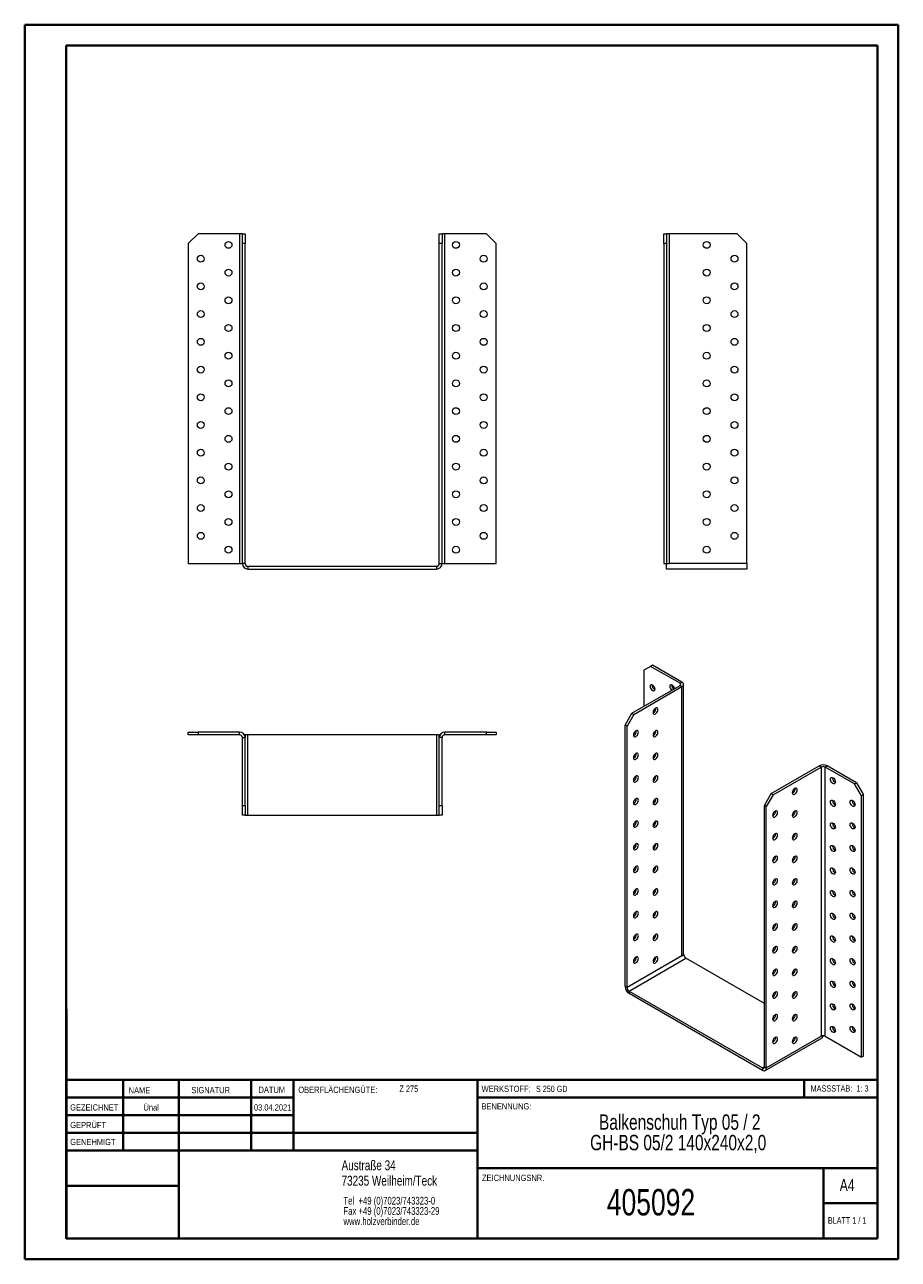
# Model space of a CAD drawing. Header units: millimetres. Extents: x 0 to 210, y 0 to 297.
import ezdxf

# ---------------------------------------------------------------- set-up
doc = ezdxf.new("R2010")
doc.units = ezdxf.units.MM
doc.styles.add('SLDTEXTSTYLE0', font='TXT', dxfattribs={"width": 0.75})
doc.styles.add('SLDTEXTSTYLE1', font='TXT', dxfattribs={"width": 0.681818})
doc.styles.add('SLDTEXTSTYLE2', font='TXT', dxfattribs={"width": 0.7})
doc.styles.add('SLDTEXTSTYLE3', font='TXT', dxfattribs={"width": 0.6875})

# ---------------------------------------------------------------- blocks, each defined once
blk = doc.blocks.new('SW_NOTE_0')
at = {"color": 0, "linetype": 'Continuous', "lineweight": 0, "char_height": 1.8521, "attachment_point": 1, "style": 'SLDTEXTSTYLE0'}
for s, insert in [('Tel  +49 (0)7023/743323-0', (0, 2.39)), ('Fax +49 (0)7023/743323-29', (0, -0.08)), ('www.holzverbinder.de', (0, -2.55))]:
    blk.add_mtext(s, dxfattribs=dict(at, insert=insert))
blk = doc.blocks.new('SW_NOTE_1')
at = {"color": 0, "linetype": 'Continuous', "lineweight": 0, "char_height": 3.7042, "attachment_point": 2, "style": 'SLDTEXTSTYLE0'}
for s, insert in [('Balkenschuh Typ 05 / 2', (26.74, 4.77)), ('GH-BS 05/2 140x240x2,0', (26.37, -0.16))]:
    blk.add_mtext(s, dxfattribs=dict(at, insert=insert))

msp = doc.modelspace()

# ---------------------------------------------------------------- linework, layer by layer
at = {"color": 7, "linetype": 'Continuous', "lineweight": 40}
for p, q in [((0.08, 0.21), (0.08, 297.21)), ((0.08, 297.21), (210.08, 297.21)), ((210.08, 0.21), (210.08, 297.21)), ((210.08, 292.21), (210.08, 297.21)), ((10.08, 292.21), (205.08, 292.21)), ((10.08, 5.21), (10.08, 292.21)), ((205.08, 5.21), (205.08, 292.21)), ((10.11, 60.37), (10.11, 5.12)), ((205.08, 43.37), (10.11, 43.37)), ((23.71, 43.37), (23.71, 26.37)), ((37.1, 43.37), (37.1, 5.12)), ((54.51, 43.37), (54.51, 26.37)), ((64.71, 26.37), (64.71, 43.37)), ((108.91, 43.37), (108.91, 5.12)), ((187.47, 39.12), (187.47, 43.37)), ((64.71, 39.1), (10.11, 39.1)), ((205.08, 39.12), (108.91, 39.12)), ((64.71, 34.87), (10.11, 34.87)), ((108.91, 30.62), (10.11, 30.62)), ((108.91, 26.37), (10.11, 26.37)), ((108.91, 22.12), (205.08, 22.12)), ((192.08, 5.21), (192.08, 22.21)), ((37.1, 17.87), (10.11, 17.87)), ((10.11, 13.71), (10.08, 13.71)), ((205.08, 13.71), (192.08, 13.71)), ((10.11, 9.46), (10.08, 9.46)), ((10.08, 5.21), (205.08, 5.21)), ((205.08, 5.21), (180.99, 5.21)), ((0.08, 0.21), (210.08, 0.21))]:
    msp.add_line(p, q, dxfattribs=at)
at = {"color": 7, "linetype": 'Continuous', "lineweight": 15}
for p, q in [((41.74, 246.92), (39.41, 244.59)), ((51.74, 246.92), (41.74, 246.92)), ((51.74, 246.92), (51.74, 167.59)), ((52.41, 246.92), (51.74, 246.92)), ((52.41, 246.92), (53.07, 246.92)), ((52.41, 244.59), (52.41, 246.92)), ((53.07, 246.92), (53.07, 244.59)), ((99.74, 246.92), (100.41, 246.92)), ((99.74, 244.59), (99.74, 246.92)), ((100.41, 246.92), (100.41, 244.59)), ((101.07, 246.92), (100.41, 246.92)), ((101.07, 167.59), (101.07, 246.92)), ((111.07, 246.92), (101.07, 246.92)), ((113.41, 244.59), (111.07, 246.92)), ((153.71, 246.92), (154.37, 246.92)), ((153.71, 244.59), (153.71, 246.92)), ((154.37, 246.92), (154.37, 244.59)), ((155.04, 246.92), (154.37, 246.92)), ((155.04, 167.59), (155.04, 246.92)), ((171.37, 246.92), (155.04, 246.92)), ((173.71, 244.59), (171.37, 246.92)), ((39.41, 244.59), (39.41, 167.59)), ((53.07, 244.59), (52.41, 244.59)), ((52.41, 167.59), (52.41, 244.59)), ((53.07, 167.59), (53.07, 244.59)), ((100.41, 244.59), (99.74, 244.59)), ((99.74, 167.59), (99.74, 244.59)), ((100.41, 167.59), (100.41, 244.59)), ((113.41, 167.59), (113.41, 244.59)), ((154.37, 244.59), (153.71, 244.59)), ((153.71, 244.59), (153.71, 167.59)), ((154.37, 244.59), (154.37, 167.59)), ((173.71, 167.59), (173.71, 244.59)), ((39.41, 167.59), (51.74, 167.59)), ((51.74, 167.59), (52.41, 167.59)), ((53.07, 167.59), (52.41, 167.59)), ((53.74, 166.92), (53.74, 166.25)), ((53.74, 166.92), (99.07, 166.92)), ((99.07, 166.92), (99.07, 166.25)), ((99.74, 167.59), (100.41, 167.59)), ((100.41, 167.59), (101.07, 167.59)), ((101.07, 167.59), (113.41, 167.59)), ((153.71, 167.59), (154.37, 167.59)), ((154.37, 167.59), (155.04, 167.59)), ((154.37, 166.25), (154.37, 167.59)), ((173.71, 167.59), (155.04, 167.59)), ((173.71, 167.59), (173.71, 166.25)), ((53.74, 166.25), (99.07, 166.25)), ((173.71, 166.25), (154.37, 166.25)), ((150.54, 142.86), (148.89, 141.91)), ((151.01, 143.14), (150.54, 142.86)), ((157.61, 138.78), (150.54, 142.86)), ((158.08, 139.05), (151.01, 143.14)), ((148.89, 141.91), (148.89, 133.2)), ((146.06, 131.57), (157.61, 138.24)), ((146.53, 131.3), (158.08, 137.97)), ((157.61, 138.78), (158.08, 139.05)), ((157.61, 138.78), (157.61, 138.24)), ((157.61, 138.24), (158.08, 137.97)), ((158.08, 73.19), (158.08, 137.97)), ((158.47, 73.73), (158.47, 138.51)), ((144.41, 128.71), (146.06, 131.57)), ((146.53, 131.3), (144.88, 128.44)), ((146.06, 131.57), (146.53, 131.3)), ((144.88, 128.44), (144.41, 128.71)), ((144.41, 65.84), (144.41, 128.71)), ((144.88, 65.57), (144.88, 128.44)), ((39.41, 126.37), (39.41, 127.04)), ((39.41, 127.04), (41.74, 127.04)), ((41.74, 126.37), (39.41, 126.37)), ((41.74, 127.04), (41.74, 126.37)), ((51.74, 127.04), (41.74, 127.04)), ((51.74, 126.37), (41.74, 126.37)), ((51.74, 126.37), (51.74, 127.04)), ((52.41, 125.71), (53.07, 125.71)), ((52.41, 109.37), (52.41, 125.71)), ((53.07, 126.37), (52.89, 126.37)), ((53.07, 126.37), (53.07, 125.71)), ((53.74, 126.37), (53.07, 126.37)), ((53.07, 109.37), (53.07, 125.71)), ((53.74, 107.04), (53.74, 126.37)), ((99.07, 126.37), (53.74, 126.37)), ((99.07, 126.37), (99.07, 107.04)), ((99.74, 126.37), (99.07, 126.37)), ((99.74, 125.71), (99.74, 126.37)), ((99.74, 126.37), (99.92, 126.37)), ((100.41, 125.71), (99.74, 125.71)), ((99.74, 109.37), (99.74, 125.71)), ((100.41, 109.37), (100.41, 125.71)), ((101.07, 126.37), (101.07, 127.04)), ((111.07, 127.04), (101.07, 127.04)), ((111.07, 126.37), (101.07, 126.37)), ((111.07, 126.37), (111.07, 127.04)), ((111.07, 127.04), (113.41, 127.04)), ((113.41, 126.37), (111.07, 126.37)), ((113.41, 127.04), (113.41, 126.37)), ((179.53, 112.25), (191.08, 118.92)), ((191.55, 118.64), (191.08, 118.92)), ((192.49, 118.64), (192.96, 118.92)), ((200.03, 114.83), (192.96, 118.92)), ((180, 111.98), (191.55, 118.64)), ((191.55, 118.64), (191.55, 53.87)), ((192.49, 53.87), (192.49, 118.64)), ((199.56, 114.56), (192.49, 118.64)), ((194.26, 115.99), (194.27, 116.11)), ((199.56, 114.56), (200.03, 114.83)), ((201.21, 111.7), (199.56, 114.56)), ((200.03, 114.83), (201.68, 111.98)), ((177.88, 109.39), (179.53, 112.25)), ((180, 111.98), (178.35, 109.12)), ((179.53, 112.25), (180, 111.98)), ((194.26, 110.55), (194.27, 110.67)), ((198.97, 110.55), (198.98, 110.67)), ((201.68, 111.98), (201.21, 111.7)), ((201.21, 48.83), (201.21, 111.7)), ((201.68, 49.1), (201.68, 111.98)), ((52.41, 109.37), (53.07, 109.37)), ((52.41, 107.04), (52.41, 109.37)), ((53.07, 107.04), (52.41, 107.04)), ((53.07, 109.37), (53.07, 107.04)), ((53.07, 107.04), (53.74, 107.04)), ((53.74, 107.04), (99.07, 107.04)), ((99.07, 107.04), (99.74, 107.04)), ((99.74, 109.37), (100.41, 109.37)), ((99.74, 107.04), (99.74, 109.37)), ((100.41, 107.04), (99.74, 107.04)), ((100.41, 109.37), (100.41, 107.04)), ((178.35, 109.12), (177.88, 109.39)), ((177.88, 46.52), (177.88, 109.39)), ((178.35, 46.25), (178.35, 109.12)), ((194.26, 105.1), (194.27, 105.22)), ((198.97, 105.1), (198.98, 105.22)), ((194.26, 99.66), (194.27, 99.78)), ((198.97, 99.66), (198.98, 99.78)), ((194.26, 94.22), (194.27, 94.34)), ((198.97, 94.22), (198.98, 94.34)), ((194.26, 88.77), (194.27, 88.89)), ((198.97, 88.77), (198.98, 88.89)), ((194.26, 83.33), (194.27, 83.45)), ((198.97, 83.33), (198.98, 83.45)), ((151.2, 77.7), (151.52, 77.51)), ((194.26, 77.89), (194.27, 78)), ((198.97, 77.89), (198.98, 78)), ((158.08, 73.19), (144.88, 65.57)), ((145.35, 64.75), (159.02, 72.64)), ((158.55, 73.46), (158.08, 73.19)), ((158.55, 73.46), (158.42, 73.53)), ((177.88, 61.76), (159.02, 72.64)), ((194.26, 72.44), (194.27, 72.56)), ((198.97, 72.44), (198.98, 72.56)), ((144.88, 65.57), (144.41, 65.84)), ((194.26, 67), (194.27, 67.12)), ((198.97, 67), (198.98, 67.12)), ((145.35, 64.75), (177.41, 46.25)), ((145.35, 64.75), (145.35, 64.21)), ((145.35, 64.21), (177.41, 45.7)), ((194.26, 61.55), (194.27, 61.67)), ((198.97, 61.55), (198.98, 61.67)), ((178.07, 45.64), (191.74, 53.53)), ((178.35, 46.25), (191.55, 53.87)), ((192.49, 53.87), (201.21, 48.83)), ((194.26, 56.11), (194.27, 56.23)), ((198.97, 56.11), (198.98, 56.23)), ((201.68, 49.1), (201.21, 48.83)), ((177.88, 46.52), (177.41, 46.25)), ((177.41, 46.25), (177.41, 45.7)), ((177.88, 46.52), (178.35, 46.25))]:
    msp.add_line(p, q, dxfattribs=at)
at = {"color": 7, "linetype": 'Continuous', "lineweight": 0}
for p, q in [((64.71, 39.12), (10.11, 39.12)), ((23.71, 5.21), (23.71, 5.12)), ((54.51, 5.21), (54.51, 5.12))]:
    msp.add_line(p, q, dxfattribs=at)
at = {"color": 7, "linetype": 'Continuous', "lineweight": 15, "flags": 128}
for points in [[(151.6, 137.35), (151.57, 137.58), (151.48, 137.82), (151.35, 138.04), (151.19, 138.24), (151.01, 138.37), (150.83, 138.45), (150.66, 138.44), (150.53, 138.37), (150.45, 138.23), (150.42, 138.03), (150.45, 137.81), (150.53, 137.57), (150.66, 137.34), (150.83, 137.15), (151.01, 137.01), (151.19, 136.94), (151.35, 136.94), (151.48, 137.02), (151.57, 137.16), (151.6, 137.35)], [(156.3, 137.48), (156.28, 137.58), (156.2, 137.82), (156.07, 138.04), (155.9, 138.24), (155.72, 138.37), (155.54, 138.45), (155.38, 138.44), (155.24, 138.37), (155.16, 138.23), (155.13, 138.03), (155.16, 137.81), (155.24, 137.57), (155.38, 137.34), (155.54, 137.15), (155.61, 137.09)], [(151.71, 132.8), (151.53, 132.66), (151.37, 132.47), (151.24, 132.24), (151.15, 132), (151.13, 131.77), (151.15, 131.58), (151.24, 131.44), (151.37, 131.36), (151.53, 131.36), (151.71, 131.43), (151.9, 131.57), (152.06, 131.76), (152.19, 131.99), (152.28, 132.23), (152.3, 132.45), (152.28, 132.65), (152.19, 132.79), (152.06, 132.87), (151.9, 132.87), (151.71, 132.8)], [(151.18, 132.1), (151.3, 131.98), (151.44, 131.86)], [(147, 127.35), (146.82, 127.21), (146.65, 127.02), (146.52, 126.8), (146.44, 126.56), (146.41, 126.33), (146.44, 126.14), (146.52, 126), (146.65, 125.92), (146.82, 125.92), (147, 125.99), (147.18, 126.13), (147.35, 126.32), (147.48, 126.55), (147.56, 126.78), (147.59, 127.01), (147.56, 127.21), (147.48, 127.35), (147.35, 127.42), (147.18, 127.42), (147, 127.35)], [(151.71, 127.35), (151.53, 127.21), (151.37, 127.02), (151.24, 126.8), (151.15, 126.56), (151.13, 126.33), (151.15, 126.14), (151.24, 126), (151.37, 125.92), (151.53, 125.92), (151.71, 125.99), (151.9, 126.13), (152.06, 126.32), (152.19, 126.55), (152.28, 126.78), (152.3, 127.01), (152.28, 127.2), (152.19, 127.35), (152.06, 127.42), (151.9, 127.42), (151.71, 127.35)], [(151.18, 126.66), (151.3, 126.54), (151.44, 126.42)], [(147, 121.91), (146.82, 121.77), (146.65, 121.58), (146.52, 121.35), (146.44, 121.11), (146.41, 120.89), (146.44, 120.69), (146.52, 120.55), (146.65, 120.48), (146.82, 120.48), (147, 120.55), (147.18, 120.69), (147.35, 120.88), (147.48, 121.1), (147.56, 121.34), (147.59, 121.57), (147.56, 121.76), (147.48, 121.9), (147.35, 121.98), (147.18, 121.98), (147, 121.91)], [(151.71, 121.91), (151.53, 121.77), (151.37, 121.58), (151.24, 121.35), (151.15, 121.11), (151.13, 120.89), (151.15, 120.69), (151.24, 120.55), (151.37, 120.48), (151.53, 120.48), (151.71, 120.55), (151.9, 120.69), (152.06, 120.88), (152.19, 121.1), (152.28, 121.34), (152.3, 121.57), (152.28, 121.76), (152.19, 121.9), (152.06, 121.98), (151.9, 121.98), (151.71, 121.91)], [(151.18, 121.22), (151.3, 121.09), (151.44, 120.98)], [(147, 116.46), (146.82, 116.33), (146.65, 116.13), (146.52, 115.91), (146.44, 115.67), (146.41, 115.44), (146.44, 115.25), (146.52, 115.11), (146.65, 115.03), (146.82, 115.03), (147, 115.1), (147.18, 115.24), (147.35, 115.43), (147.48, 115.66), (147.56, 115.9), (147.59, 116.12), (147.56, 116.32), (147.48, 116.46), (147.35, 116.53), (147.18, 116.54), (147, 116.46)], [(151.71, 116.46), (151.53, 116.33), (151.37, 116.13), (151.24, 115.91), (151.15, 115.67), (151.13, 115.44), (151.15, 115.25), (151.24, 115.11), (151.37, 115.03), (151.53, 115.03), (151.71, 115.1), (151.9, 115.24), (152.06, 115.43), (152.19, 115.66), (152.28, 115.9), (152.3, 116.12), (152.28, 116.32), (152.19, 116.46), (152.06, 116.53), (151.9, 116.54), (151.71, 116.46)], [(193.79, 115.72), (193.82, 115.91), (193.9, 116.05), (194.03, 116.13), (194.19, 116.13), (194.38, 116.06), (194.56, 115.92), (194.72, 115.73), (194.85, 115.5), (194.94, 115.27), (194.97, 115.04), (194.94, 114.84), (194.85, 114.7), (194.72, 114.63), (194.56, 114.63), (194.38, 114.7), (194.19, 114.84), (194.03, 115.03), (193.9, 115.25), (193.82, 115.49), (193.79, 115.72)], [(151.18, 115.77), (151.3, 115.65), (151.44, 115.53)], [(185.18, 113.47), (185, 113.34), (184.84, 113.14), (184.71, 112.92), (184.62, 112.68), (184.6, 112.45), (184.62, 112.26), (184.71, 112.12), (184.84, 112.04), (185, 112.04), (185.18, 112.11), (185.37, 112.25), (185.53, 112.44), (185.66, 112.67), (185.74, 112.91), (185.77, 113.13), (185.74, 113.33), (185.66, 113.47), (185.53, 113.54), (185.37, 113.55), (185.18, 113.47)], [(147, 111.02), (146.82, 110.88), (146.65, 110.69), (146.52, 110.47), (146.44, 110.23), (146.41, 110), (146.44, 109.81), (146.52, 109.67), (146.65, 109.59), (146.82, 109.59), (147, 109.66), (147.18, 109.8), (147.35, 109.99), (147.48, 110.22), (147.56, 110.45), (147.59, 110.68), (147.56, 110.87), (147.48, 111.02), (147.35, 111.09), (147.18, 111.09), (147, 111.02)], [(151.71, 111.02), (151.53, 110.88), (151.37, 110.69), (151.24, 110.46), (151.15, 110.23), (151.13, 110), (151.15, 109.81), (151.24, 109.67), (151.37, 109.59), (151.53, 109.59), (151.71, 109.66), (151.9, 109.8), (152.06, 109.99), (152.19, 110.22), (152.28, 110.45), (152.3, 110.68), (152.28, 110.87), (152.19, 111.02), (152.06, 111.09), (151.9, 111.09), (151.71, 111.02)], [(151.18, 110.33), (151.3, 110.21), (151.44, 110.09)], [(193.79, 110.27), (193.82, 110.47), (193.9, 110.61), (194.03, 110.69), (194.19, 110.69), (194.38, 110.62), (194.56, 110.48), (194.72, 110.29), (194.85, 110.06), (194.94, 109.82), (194.97, 109.59), (194.94, 109.4), (194.85, 109.26), (194.72, 109.18), (194.56, 109.18), (194.38, 109.25), (194.19, 109.39), (194.03, 109.58), (193.9, 109.81), (193.82, 110.05), (193.79, 110.27)], [(198.5, 110.28), (198.53, 110.47), (198.61, 110.61), (198.74, 110.69), (198.91, 110.69), (199.09, 110.62), (199.27, 110.48), (199.44, 110.29), (199.57, 110.06), (199.65, 109.82), (199.68, 109.59), (199.65, 109.4), (199.57, 109.26), (199.44, 109.18), (199.27, 109.18), (199.09, 109.25), (198.91, 109.39), (198.74, 109.58), (198.61, 109.81), (198.53, 110.05), (198.5, 110.28)], [(180.47, 108.03), (180.29, 107.89), (180.12, 107.7), (179.99, 107.47), (179.91, 107.24), (179.88, 107.01), (179.91, 106.82), (179.99, 106.67), (180.12, 106.6), (180.29, 106.6), (180.47, 106.67), (180.65, 106.81), (180.82, 107), (180.95, 107.23), (181.03, 107.46), (181.06, 107.69), (181.03, 107.88), (180.95, 108.02), (180.82, 108.1), (180.65, 108.1), (180.47, 108.03)], [(185.18, 108.03), (185, 107.89), (184.84, 107.7), (184.71, 107.47), (184.62, 107.24), (184.6, 107.01), (184.62, 106.82), (184.71, 106.67), (184.84, 106.6), (185, 106.6), (185.18, 106.67), (185.37, 106.81), (185.53, 107), (185.66, 107.22), (185.74, 107.46), (185.77, 107.69), (185.74, 107.88), (185.66, 108.02), (185.53, 108.1), (185.37, 108.1), (185.18, 108.03)], [(147, 105.58), (146.82, 105.44), (146.65, 105.25), (146.52, 105.02), (146.44, 104.78), (146.41, 104.56), (146.44, 104.36), (146.52, 104.22), (146.65, 104.15), (146.82, 104.14), (147, 104.22), (147.18, 104.36), (147.35, 104.55), (147.48, 104.77), (147.56, 105.01), (147.59, 105.24), (147.56, 105.43), (147.48, 105.57), (147.35, 105.65), (147.18, 105.65), (147, 105.58)], [(151.71, 105.58), (151.53, 105.44), (151.37, 105.25), (151.24, 105.02), (151.15, 104.78), (151.13, 104.56), (151.15, 104.36), (151.24, 104.22), (151.37, 104.15), (151.53, 104.14), (151.71, 104.22), (151.9, 104.35), (152.06, 104.55), (152.19, 104.77), (152.28, 105.01), (152.3, 105.24), (152.28, 105.43), (152.19, 105.57), (152.06, 105.65), (151.9, 105.65), (151.71, 105.58)], [(151.18, 104.89), (151.3, 104.76), (151.44, 104.64)], [(193.79, 104.83), (193.82, 105.02), (193.9, 105.17), (194.03, 105.24), (194.19, 105.24), (194.38, 105.17), (194.56, 105.03), (194.72, 104.84), (194.85, 104.62), (194.94, 104.38), (194.97, 104.15), (194.94, 103.96), (194.85, 103.82), (194.72, 103.74), (194.56, 103.74), (194.38, 103.81), (194.19, 103.95), (194.03, 104.14), (193.9, 104.37), (193.82, 104.6), (193.79, 104.83)], [(198.5, 104.83), (198.53, 105.03), (198.61, 105.17), (198.74, 105.24), (198.91, 105.24), (199.09, 105.17), (199.27, 105.03), (199.44, 104.84), (199.57, 104.62), (199.65, 104.38), (199.68, 104.15), (199.65, 103.96), (199.57, 103.82), (199.44, 103.74), (199.27, 103.74), (199.09, 103.81), (198.91, 103.95), (198.74, 104.14), (198.61, 104.37), (198.53, 104.6), (198.5, 104.83)], [(180.47, 102.59), (180.29, 102.45), (180.12, 102.26), (179.99, 102.03), (179.91, 101.79), (179.88, 101.57), (179.91, 101.37), (179.99, 101.23), (180.12, 101.16), (180.29, 101.15), (180.47, 101.23), (180.65, 101.36), (180.82, 101.56), (180.95, 101.78), (181.03, 102.02), (181.06, 102.25), (181.03, 102.44), (180.95, 102.58), (180.82, 102.66), (180.65, 102.66), (180.47, 102.59)], [(185.18, 102.59), (185, 102.45), (184.84, 102.26), (184.71, 102.03), (184.62, 101.79), (184.6, 101.57), (184.62, 101.37), (184.71, 101.23), (184.84, 101.16), (185, 101.15), (185.18, 101.23), (185.37, 101.36), (185.53, 101.56), (185.66, 101.78), (185.74, 102.02), (185.77, 102.25), (185.74, 102.44), (185.66, 102.58), (185.53, 102.66), (185.37, 102.66), (185.18, 102.59)], [(147, 100.13), (146.82, 100), (146.65, 99.8), (146.52, 99.58), (146.44, 99.34), (146.41, 99.11), (146.44, 98.92), (146.52, 98.78), (146.65, 98.7), (146.82, 98.7), (147, 98.77), (147.18, 98.91), (147.35, 99.1), (147.48, 99.33), (147.56, 99.57), (147.59, 99.79), (147.56, 99.99), (147.48, 100.13), (147.35, 100.2), (147.18, 100.21), (147, 100.13)], [(151.71, 100.13), (151.53, 100), (151.37, 99.8), (151.24, 99.58), (151.15, 99.34), (151.13, 99.11), (151.15, 98.92), (151.24, 98.78), (151.37, 98.7), (151.53, 98.7), (151.71, 98.77), (151.9, 98.91), (152.06, 99.1), (152.19, 99.33), (152.28, 99.57), (152.3, 99.79), (152.28, 99.99), (152.19, 100.13), (152.06, 100.2), (151.9, 100.21), (151.71, 100.13)], [(151.18, 99.44), (151.3, 99.32), (151.44, 99.2)], [(193.79, 99.39), (193.82, 99.58), (193.9, 99.72), (194.03, 99.8), (194.19, 99.8), (194.38, 99.73), (194.56, 99.59), (194.72, 99.4), (194.85, 99.17), (194.94, 98.93), (194.97, 98.71), (194.94, 98.51), (194.85, 98.37), (194.72, 98.3), (194.56, 98.3), (194.38, 98.37), (194.19, 98.51), (194.03, 98.7), (193.9, 98.92), (193.82, 99.16), (193.79, 99.39)], [(198.5, 99.39), (198.53, 99.58), (198.61, 99.72), (198.74, 99.8), (198.91, 99.8), (199.09, 99.73), (199.27, 99.59), (199.44, 99.4), (199.57, 99.17), (199.65, 98.93), (199.68, 98.71), (199.65, 98.51), (199.57, 98.37), (199.44, 98.3), (199.27, 98.3), (199.09, 98.37), (198.91, 98.51), (198.74, 98.7), (198.61, 98.92), (198.53, 99.16), (198.5, 99.39)], [(180.47, 97.14), (180.29, 97), (180.12, 96.81), (179.99, 96.59), (179.91, 96.35), (179.88, 96.12), (179.91, 95.93), (179.99, 95.79), (180.12, 95.71), (180.29, 95.71), (180.47, 95.78), (180.65, 95.92), (180.82, 96.11), (180.95, 96.34), (181.03, 96.58), (181.06, 96.8), (181.03, 97), (180.95, 97.14), (180.82, 97.21), (180.65, 97.21), (180.47, 97.14)], [(185.18, 97.14), (185, 97), (184.84, 96.81), (184.71, 96.59), (184.62, 96.35), (184.6, 96.12), (184.62, 95.93), (184.71, 95.79), (184.84, 95.71), (185, 95.71), (185.18, 95.78), (185.37, 95.92), (185.53, 96.11), (185.66, 96.34), (185.74, 96.58), (185.77, 96.8), (185.74, 97), (185.66, 97.14), (185.53, 97.21), (185.37, 97.21), (185.18, 97.14)], [(147, 94.69), (146.82, 94.55), (146.65, 94.36), (146.52, 94.13), (146.44, 93.9), (146.41, 93.67), (146.44, 93.48), (146.52, 93.33), (146.65, 93.26), (146.82, 93.26), (147, 93.33), (147.18, 93.47), (147.35, 93.66), (147.48, 93.89), (147.56, 94.12), (147.59, 94.35), (147.56, 94.54), (147.48, 94.69), (147.35, 94.76), (147.18, 94.76), (147, 94.69)], [(151.71, 94.69), (151.53, 94.55), (151.37, 94.36), (151.24, 94.13), (151.15, 93.9), (151.13, 93.67), (151.15, 93.48), (151.24, 93.33), (151.37, 93.26), (151.53, 93.26), (151.71, 93.33), (151.9, 93.47), (152.06, 93.66), (152.19, 93.88), (152.28, 94.12), (152.3, 94.35), (152.28, 94.54), (152.19, 94.68), (152.06, 94.76), (151.9, 94.76), (151.71, 94.69)], [(151.18, 94), (151.3, 93.87), (151.44, 93.76)], [(193.79, 93.94), (193.82, 94.14), (193.9, 94.28), (194.03, 94.35), (194.19, 94.36), (194.38, 94.28), (194.56, 94.15), (194.72, 93.95), (194.85, 93.73), (194.94, 93.49), (194.97, 93.26), (194.94, 93.07), (194.85, 92.93), (194.72, 92.85), (194.56, 92.85), (194.38, 92.92), (194.19, 93.06), (194.03, 93.25), (193.9, 93.48), (193.82, 93.72), (193.79, 93.94)], [(198.5, 93.94), (198.53, 94.14), (198.61, 94.28), (198.74, 94.35), (198.91, 94.36), (199.09, 94.28), (199.27, 94.15), (199.44, 93.95), (199.57, 93.73), (199.65, 93.49), (199.68, 93.26), (199.65, 93.07), (199.57, 92.93), (199.44, 92.85), (199.27, 92.85), (199.09, 92.92), (198.91, 93.06), (198.74, 93.25), (198.61, 93.48), (198.53, 93.72), (198.5, 93.94)], [(147, 89.25), (146.82, 89.11), (146.65, 88.92), (146.52, 88.69), (146.44, 88.45), (146.41, 88.23), (146.44, 88.03), (146.52, 87.89), (146.65, 87.82), (146.82, 87.81), (147, 87.89), (147.18, 88.02), (147.35, 88.22), (147.48, 88.44), (147.56, 88.68), (147.59, 88.91), (147.56, 89.1), (147.48, 89.24), (147.35, 89.32), (147.18, 89.32), (147, 89.25)], [(151.71, 89.25), (151.53, 89.11), (151.37, 88.92), (151.24, 88.69), (151.15, 88.45), (151.13, 88.23), (151.15, 88.03), (151.24, 87.89), (151.37, 87.82), (151.53, 87.81), (151.71, 87.89), (151.9, 88.02), (152.06, 88.22), (152.19, 88.44), (152.28, 88.68), (152.3, 88.91), (152.28, 89.1), (152.19, 89.24), (152.06, 89.32), (151.9, 89.32), (151.71, 89.25)], [(180.47, 91.7), (180.29, 91.56), (180.12, 91.37), (179.99, 91.14), (179.91, 90.91), (179.88, 90.68), (179.91, 90.49), (179.99, 90.34), (180.12, 90.27), (180.29, 90.27), (180.47, 90.34), (180.65, 90.48), (180.82, 90.67), (180.95, 90.89), (181.03, 91.13), (181.06, 91.36), (181.03, 91.55), (180.95, 91.69), (180.82, 91.77), (180.65, 91.77), (180.47, 91.7)], [(185.18, 91.7), (185, 91.56), (184.84, 91.37), (184.71, 91.14), (184.62, 90.91), (184.6, 90.68), (184.62, 90.48), (184.71, 90.34), (184.84, 90.27), (185, 90.27), (185.18, 90.34), (185.37, 90.48), (185.53, 90.67), (185.66, 90.89), (185.74, 91.13), (185.77, 91.36), (185.74, 91.55), (185.66, 91.69), (185.53, 91.77), (185.37, 91.77), (185.18, 91.7)], [(151.18, 88.55), (151.3, 88.43), (151.44, 88.31)], [(180.47, 86.26), (180.29, 86.12), (180.12, 85.93), (179.99, 85.7), (179.91, 85.46), (179.88, 85.24), (179.91, 85.04), (179.99, 84.9), (180.12, 84.82), (180.29, 84.82), (180.47, 84.89), (180.65, 85.03), (180.82, 85.22), (180.95, 85.45), (181.03, 85.69), (181.06, 85.92), (181.03, 86.11), (180.95, 86.25), (180.82, 86.33), (180.65, 86.33), (180.47, 86.26)], [(185.18, 86.26), (185, 86.12), (184.84, 85.93), (184.71, 85.7), (184.62, 85.46), (184.6, 85.23), (184.62, 85.04), (184.71, 84.9), (184.84, 84.82), (185, 84.82), (185.18, 84.89), (185.37, 85.03), (185.53, 85.22), (185.66, 85.45), (185.74, 85.69), (185.77, 85.92), (185.74, 86.11), (185.66, 86.25), (185.53, 86.33), (185.37, 86.33), (185.18, 86.26)], [(193.79, 88.5), (193.82, 88.69), (193.9, 88.84), (194.03, 88.91), (194.19, 88.91), (194.38, 88.84), (194.56, 88.7), (194.72, 88.51), (194.85, 88.29), (194.94, 88.05), (194.97, 87.82), (194.94, 87.63), (194.85, 87.49), (194.72, 87.41), (194.56, 87.41), (194.38, 87.48), (194.19, 87.62), (194.03, 87.81), (193.9, 88.04), (193.82, 88.27), (193.79, 88.5)], [(198.5, 88.5), (198.53, 88.69), (198.61, 88.84), (198.74, 88.91), (198.91, 88.91), (199.09, 88.84), (199.27, 88.7), (199.44, 88.51), (199.57, 88.29), (199.65, 88.05), (199.68, 87.82), (199.65, 87.63), (199.57, 87.49), (199.44, 87.41), (199.27, 87.41), (199.09, 87.48), (198.91, 87.62), (198.74, 87.81), (198.61, 88.04), (198.53, 88.27), (198.5, 88.5)], [(147, 83.8), (146.82, 83.66), (146.65, 83.47), (146.52, 83.25), (146.44, 83.01), (146.41, 82.78), (146.44, 82.59), (146.52, 82.45), (146.65, 82.37), (146.82, 82.37), (147, 82.44), (147.18, 82.58), (147.35, 82.77), (147.48, 83), (147.56, 83.24), (147.59, 83.46), (147.56, 83.66), (147.48, 83.8), (147.35, 83.87), (147.18, 83.87), (147, 83.8)], [(151.71, 83.8), (151.53, 83.66), (151.37, 83.47), (151.24, 83.25), (151.15, 83.01), (151.13, 82.78), (151.15, 82.59), (151.24, 82.45), (151.37, 82.37), (151.53, 82.37), (151.71, 82.44), (151.9, 82.58), (152.06, 82.77), (152.19, 83), (152.28, 83.24), (152.3, 83.46), (152.28, 83.66), (152.19, 83.8), (152.06, 83.87), (151.9, 83.87), (151.71, 83.8)], [(193.79, 83.06), (193.82, 83.25), (193.9, 83.39), (194.03, 83.47), (194.19, 83.47), (194.38, 83.4), (194.56, 83.26), (194.72, 83.07), (194.85, 82.84), (194.94, 82.6), (194.97, 82.38), (194.94, 82.18), (194.85, 82.04), (194.72, 81.97), (194.56, 81.96), (194.38, 82.04), (194.19, 82.17), (194.03, 82.37), (193.9, 82.59), (193.82, 82.83), (193.79, 83.06)], [(198.5, 83.06), (198.53, 83.25), (198.61, 83.39), (198.74, 83.47), (198.91, 83.47), (199.09, 83.4), (199.27, 83.26), (199.44, 83.07), (199.57, 82.84), (199.65, 82.6), (199.68, 82.38), (199.65, 82.18), (199.57, 82.04), (199.44, 81.97), (199.27, 81.96), (199.09, 82.04), (198.91, 82.18), (198.74, 82.37), (198.61, 82.59), (198.53, 82.83), (198.5, 83.06)], [(151.18, 83.11), (151.3, 82.99), (151.44, 82.87)], [(180.47, 80.81), (180.29, 80.67), (180.12, 80.48), (179.99, 80.26), (179.91, 80.02), (179.88, 79.79), (179.91, 79.6), (179.99, 79.46), (180.12, 79.38), (180.29, 79.38), (180.47, 79.45), (180.65, 79.59), (180.82, 79.78), (180.95, 80.01), (181.03, 80.25), (181.06, 80.47), (181.03, 80.67), (180.95, 80.81), (180.82, 80.88), (180.65, 80.88), (180.47, 80.81)], [(185.18, 80.81), (185, 80.67), (184.84, 80.48), (184.71, 80.26), (184.62, 80.02), (184.6, 79.79), (184.62, 79.6), (184.71, 79.46), (184.84, 79.38), (185, 79.38), (185.18, 79.45), (185.37, 79.59), (185.53, 79.78), (185.66, 80.01), (185.74, 80.24), (185.77, 80.47), (185.74, 80.67), (185.66, 80.81), (185.53, 80.88), (185.37, 80.88), (185.18, 80.81)], [(147, 78.36), (146.82, 78.22), (146.65, 78.03), (146.52, 77.8), (146.44, 77.57), (146.41, 77.34), (146.44, 77.15), (146.52, 77), (146.65, 76.93), (146.82, 76.93), (147, 77), (147.18, 77.14), (147.35, 77.33), (147.48, 77.55), (147.56, 77.79), (147.59, 78.02), (147.56, 78.21), (147.48, 78.35), (147.35, 78.43), (147.18, 78.43), (147, 78.36)], [(151.71, 78.36), (151.53, 78.22), (151.37, 78.03), (151.24, 77.8), (151.15, 77.57), (151.13, 77.34), (151.15, 77.14), (151.24, 77), (151.37, 76.93), (151.53, 76.93), (151.71, 77), (151.9, 77.14), (152.06, 77.33), (152.19, 77.55), (152.28, 77.79), (152.3, 78.02), (152.28, 78.21), (152.19, 78.35), (152.06, 78.43), (151.9, 78.43), (151.71, 78.36)], [(193.79, 77.61), (193.82, 77.81), (193.9, 77.95), (194.03, 78.02), (194.19, 78.03), (194.38, 77.95), (194.56, 77.82), (194.72, 77.62), (194.85, 77.4), (194.94, 77.16), (194.97, 76.93), (194.94, 76.74), (194.85, 76.6), (194.72, 76.52), (194.56, 76.52), (194.38, 76.59), (194.19, 76.73), (194.03, 76.92), (193.9, 77.15), (193.82, 77.39), (193.79, 77.61)], [(198.5, 77.61), (198.53, 77.81), (198.61, 77.95), (198.74, 78.02), (198.91, 78.03), (199.09, 77.95), (199.27, 77.82), (199.44, 77.62), (199.57, 77.4), (199.65, 77.16), (199.68, 76.93), (199.65, 76.74), (199.57, 76.6), (199.44, 76.52), (199.27, 76.52), (199.09, 76.59), (198.91, 76.73), (198.74, 76.92), (198.61, 77.15), (198.53, 77.39), (198.5, 77.61)], [(180.47, 75.37), (180.29, 75.23), (180.12, 75.04), (179.99, 74.81), (179.91, 74.57), (179.88, 74.35), (179.91, 74.15), (179.99, 74.01), (180.12, 73.94), (180.29, 73.94), (180.47, 74.01), (180.65, 74.15), (180.82, 74.34), (180.95, 74.56), (181.03, 74.8), (181.06, 75.03), (181.03, 75.22), (180.95, 75.36), (180.82, 75.44), (180.65, 75.44), (180.47, 75.37)], [(185.18, 75.37), (185, 75.23), (184.84, 75.04), (184.71, 74.81), (184.62, 74.57), (184.6, 74.35), (184.62, 74.15), (184.71, 74.01), (184.84, 73.94), (185, 73.94), (185.18, 74.01), (185.37, 74.15), (185.53, 74.34), (185.66, 74.56), (185.74, 74.8), (185.77, 75.03), (185.74, 75.22), (185.66, 75.36), (185.53, 75.44), (185.37, 75.44), (185.18, 75.37)], [(147, 72.92), (146.82, 72.78), (146.65, 72.59), (146.52, 72.36), (146.44, 72.12), (146.41, 71.9), (146.44, 71.7), (146.52, 71.56), (146.65, 71.48), (146.82, 71.48), (147, 71.55), (147.18, 71.69), (147.35, 71.88), (147.48, 72.11), (147.56, 72.35), (147.59, 72.58), (147.56, 72.77), (147.48, 72.91), (147.35, 72.99), (147.18, 72.99), (147, 72.92)], [(151.71, 72.92), (151.53, 72.78), (151.37, 72.59), (151.24, 72.36), (151.15, 72.12), (151.13, 71.89), (151.15, 71.7), (151.24, 71.56), (151.37, 71.48), (151.53, 71.48), (151.71, 71.55), (151.9, 71.69), (152.06, 71.88), (152.19, 72.11), (152.28, 72.35), (152.3, 72.58), (152.28, 72.77), (152.19, 72.91), (152.06, 72.99), (151.9, 72.99), (151.71, 72.92)], [(158.47, 73.73), (158.46, 73.63), (158.42, 73.53)], [(193.79, 72.17), (193.82, 72.36), (193.9, 72.5), (194.03, 72.58), (194.19, 72.58), (194.38, 72.51), (194.56, 72.37), (194.72, 72.18), (194.85, 71.95), (194.94, 71.72), (194.97, 71.49), (194.94, 71.3), (194.85, 71.15), (194.72, 71.08), (194.56, 71.08), (194.38, 71.15), (194.19, 71.29), (194.03, 71.48), (193.9, 71.7), (193.82, 71.94), (193.79, 72.17)], [(198.5, 72.17), (198.53, 72.36), (198.61, 72.51), (198.74, 72.58), (198.91, 72.58), (199.09, 72.51), (199.27, 72.37), (199.44, 72.18), (199.57, 71.95), (199.65, 71.72), (199.68, 71.49), (199.65, 71.3), (199.57, 71.15), (199.44, 71.08), (199.27, 71.08), (199.09, 71.15), (198.91, 71.29), (198.74, 71.48), (198.61, 71.71), (198.53, 71.94), (198.5, 72.17)], [(180.47, 69.93), (180.29, 69.79), (180.12, 69.6), (179.99, 69.37), (179.91, 69.13), (179.88, 68.9), (179.91, 68.71), (179.99, 68.57), (180.12, 68.49), (180.29, 68.49), (180.47, 68.56), (180.65, 68.7), (180.82, 68.89), (180.95, 69.12), (181.03, 69.36), (181.06, 69.58), (181.03, 69.78), (180.95, 69.92), (180.82, 70), (180.65, 70), (180.47, 69.93)], [(185.18, 69.92), (185, 69.79), (184.84, 69.59), (184.71, 69.37), (184.62, 69.13), (184.6, 68.9), (184.62, 68.71), (184.71, 68.57), (184.84, 68.49), (185, 68.49), (185.18, 68.56), (185.37, 68.7), (185.53, 68.89), (185.66, 69.12), (185.74, 69.36), (185.77, 69.58), (185.74, 69.78), (185.66, 69.92), (185.53, 69.99), (185.37, 70), (185.18, 69.92)], [(193.79, 66.73), (193.82, 66.92), (193.9, 67.06), (194.03, 67.14), (194.19, 67.14), (194.38, 67.07), (194.56, 66.93), (194.72, 66.74), (194.85, 66.51), (194.94, 66.27), (194.97, 66.05), (194.94, 65.85), (194.85, 65.71), (194.72, 65.64), (194.56, 65.63), (194.38, 65.71), (194.19, 65.84), (194.03, 66.04), (193.9, 66.26), (193.82, 66.5), (193.79, 66.73)], [(198.5, 66.73), (198.53, 66.92), (198.61, 67.06), (198.74, 67.14), (198.91, 67.14), (199.09, 67.07), (199.27, 66.93), (199.44, 66.74), (199.57, 66.51), (199.65, 66.27), (199.68, 66.05), (199.65, 65.85), (199.57, 65.71), (199.44, 65.64), (199.27, 65.63), (199.09, 65.71), (198.91, 65.84), (198.74, 66.04), (198.61, 66.26), (198.53, 66.5), (198.5, 66.73)], [(180.47, 64.48), (180.29, 64.34), (180.12, 64.15), (179.99, 63.93), (179.91, 63.69), (179.88, 63.46), (179.91, 63.27), (179.99, 63.13), (180.12, 63.05), (180.29, 63.05), (180.47, 63.12), (180.65, 63.26), (180.82, 63.45), (180.95, 63.68), (181.03, 63.91), (181.06, 64.14), (181.03, 64.33), (180.95, 64.48), (180.82, 64.55), (180.65, 64.55), (180.47, 64.48)], [(185.18, 64.48), (185, 64.34), (184.84, 64.15), (184.71, 63.93), (184.62, 63.69), (184.6, 63.46), (184.62, 63.27), (184.71, 63.13), (184.84, 63.05), (185, 63.05), (185.18, 63.12), (185.37, 63.26), (185.53, 63.45), (185.66, 63.68), (185.74, 63.91), (185.77, 64.14), (185.74, 64.33), (185.66, 64.48), (185.53, 64.55), (185.37, 64.55), (185.18, 64.48)], [(193.79, 61.28), (193.82, 61.48), (193.9, 61.62), (194.03, 61.69), (194.19, 61.69), (194.38, 61.62), (194.56, 61.48), (194.72, 61.29), (194.85, 61.07), (194.94, 60.83), (194.97, 60.6), (194.94, 60.41), (194.85, 60.27), (194.72, 60.19), (194.56, 60.19), (194.38, 60.26), (194.19, 60.4), (194.03, 60.59), (193.9, 60.82), (193.82, 61.06), (193.79, 61.28)], [(198.5, 61.28), (198.53, 61.48), (198.61, 61.62), (198.74, 61.69), (198.91, 61.69), (199.09, 61.62), (199.27, 61.48), (199.44, 61.29), (199.57, 61.07), (199.65, 60.83), (199.68, 60.6), (199.65, 60.41), (199.57, 60.27), (199.44, 60.19), (199.27, 60.19), (199.09, 60.26), (198.91, 60.4), (198.74, 60.59), (198.61, 60.82), (198.53, 61.06), (198.5, 61.28)], [(180.47, 59.04), (180.29, 58.9), (180.12, 58.71), (179.99, 58.48), (179.91, 58.24), (179.88, 58.02), (179.91, 57.82), (179.99, 57.68), (180.12, 57.61), (180.29, 57.61), (180.47, 57.68), (180.65, 57.82), (180.82, 58.01), (180.95, 58.23), (181.03, 58.47), (181.06, 58.7), (181.03, 58.89), (180.95, 59.03), (180.82, 59.11), (180.65, 59.11), (180.47, 59.04)], [(185.18, 59.04), (185, 58.9), (184.84, 58.71), (184.71, 58.48), (184.62, 58.24), (184.6, 58.02), (184.62, 57.82), (184.71, 57.68), (184.84, 57.61), (185, 57.6), (185.18, 57.68), (185.37, 57.81), (185.53, 58.01), (185.66, 58.23), (185.74, 58.47), (185.77, 58.7), (185.74, 58.89), (185.66, 59.03), (185.53, 59.11), (185.37, 59.11), (185.18, 59.04)], [(180.47, 53.59), (180.29, 53.46), (180.12, 53.26), (179.99, 53.04), (179.91, 52.8), (179.88, 52.57), (179.91, 52.38), (179.99, 52.24), (180.12, 52.16), (180.29, 52.16), (180.47, 52.23), (180.65, 52.37), (180.82, 52.56), (180.95, 52.79), (181.03, 53.03), (181.06, 53.25), (181.03, 53.45), (180.95, 53.59), (180.82, 53.66), (180.65, 53.67), (180.47, 53.59)], [(185.18, 53.59), (185, 53.46), (184.84, 53.26), (184.71, 53.04), (184.62, 52.8), (184.6, 52.57), (184.62, 52.38), (184.71, 52.24), (184.84, 52.16), (185, 52.16), (185.18, 52.23), (185.37, 52.37), (185.53, 52.56), (185.66, 52.79), (185.74, 53.03), (185.77, 53.25), (185.74, 53.45), (185.66, 53.59), (185.53, 53.66), (185.37, 53.67), (185.18, 53.59)], [(193.79, 55.84), (193.82, 56.03), (193.9, 56.17), (194.03, 56.25), (194.19, 56.25), (194.38, 56.18), (194.56, 56.04), (194.72, 55.85), (194.85, 55.62), (194.94, 55.39), (194.97, 55.16), (194.94, 54.96), (194.85, 54.82), (194.72, 54.75), (194.56, 54.75), (194.38, 54.82), (194.19, 54.96), (194.03, 55.15), (193.9, 55.37), (193.82, 55.61), (193.79, 55.84)], [(198.5, 55.84), (198.53, 56.03), (198.61, 56.17), (198.74, 56.25), (198.91, 56.25), (199.09, 56.18), (199.27, 56.04), (199.44, 55.85), (199.57, 55.62), (199.65, 55.39), (199.68, 55.16), (199.65, 54.97), (199.57, 54.82), (199.44, 54.75), (199.27, 54.75), (199.09, 54.82), (198.91, 54.96), (198.74, 55.15), (198.61, 55.37), (198.53, 55.61), (198.5, 55.84)]]:
    msp.add_lwpolyline(points, dxfattribs=at)
at = {"color": 7, "linetype": 'Continuous', "lineweight": 15}
for centre in [(49.07, 244.25), (103.74, 244.25), (164.04, 244.25), (42.41, 240.92), (110.41, 240.92), (170.71, 240.92), (49.07, 237.59), (103.74, 237.59), (164.04, 237.59), (42.41, 234.25), (110.41, 234.25), (170.71, 234.25), (49.07, 230.92), (103.74, 230.92), (164.04, 230.92), (42.41, 227.59), (110.41, 227.59), (170.71, 227.59), (49.07, 224.25), (103.74, 224.25), (164.04, 224.25), (42.41, 220.92), (110.41, 220.92), (170.71, 220.92), (49.07, 217.59), (103.74, 217.59), (164.04, 217.59), (42.41, 214.25), (110.41, 214.25), (170.71, 214.25), (49.07, 210.92), (103.74, 210.92), (164.04, 210.92), (42.41, 207.59), (110.41, 207.59), (170.71, 207.59), (49.07, 204.25), (103.74, 204.25), (164.04, 204.25), (42.41, 200.92), (110.41, 200.92), (170.71, 200.92), (49.07, 197.59), (103.74, 197.59), (164.04, 197.59), (42.41, 194.25), (110.41, 194.25), (170.71, 194.25), (49.07, 190.92), (103.74, 190.92), (164.04, 190.92), (42.41, 187.59), (110.41, 187.59), (170.71, 187.59), (49.07, 184.25), (103.74, 184.25), (164.04, 184.25), (42.41, 180.92), (110.41, 180.92), (170.71, 180.92), (49.07, 177.59), (103.74, 177.59), (164.04, 177.59), (42.41, 174.25), (110.41, 174.25), (170.71, 174.25), (49.07, 170.92), (103.74, 170.92), (164.04, 170.92)]:
    msp.add_circle(centre, 0.833, dxfattribs=at)
for centre, radius, start, end in [((53.74, 167.59), 1.33, 180, 270), ((53.74, 167.59), 0.667, 180, 270), ((99.07, 167.59), 1.33, 270, 360), ((99.07, 167.59), 0.667, 270, 360), ((152.07, 138.31), 1.18, 174.37, 245.6246), ((156.82, 138.32), 1.21, 175.1521, 232.5484), ((157.5, 138.51), 0.291, 290.7834, 69.2166), ((157.87, 138.51), 0.582, 290.7834, 69.2166), ((150.65, 132.73), 1.18, 294.3757, 5.6297), ((150.31, 131.83), 1.3, 8.8866, 31.9018), ((51.74, 125.71), 1.33, 0, 90), ((51.74, 125.71), 0.667, 0, 90), ((101.07, 125.71), 1.33, 90, 180), ((101.07, 125.71), 0.667, 90, 180), ((145.93, 127.29), 1.18, 294.3757, 5.6297), ((150.65, 127.29), 1.18, 294.3757, 5.6297), ((150.31, 126.39), 1.3, 8.8866, 31.9018), ((145.93, 121.84), 1.18, 294.3757, 5.6297), ((150.65, 121.84), 1.18, 294.3757, 5.6297), ((150.31, 120.95), 1.3, 8.8866, 31.9018), ((192.02, 117.1), 2.05, 62.6097, 117.3903), ((145.93, 116.4), 1.18, 294.3757, 5.6297), ((150.65, 116.4), 1.18, 294.3757, 5.6297), ((150.31, 115.5), 1.3, 8.8866, 31.9018), ((192.02, 117.73), 1.02, 62.6097, 117.3903), ((195.46, 116.01), 1.2, 180.9533, 245.1489), ((184.12, 113.41), 1.18, 294.3757, 5.6297), ((145.93, 110.96), 1.18, 294.3757, 5.6297), ((150.65, 110.96), 1.18, 294.3757, 5.6297), ((150.31, 110.06), 1.3, 8.8866, 31.9018), ((195.46, 110.57), 1.2, 180.9533, 245.1489), ((200.18, 110.57), 1.2, 180.9533, 245.1489), ((179.4, 107.97), 1.18, 294.3757, 5.6297), ((184.12, 107.96), 1.18, 294.3757, 5.6297), ((145.93, 105.51), 1.18, 294.3757, 5.6297), ((150.65, 105.51), 1.18, 294.3757, 5.6297), ((150.31, 104.62), 1.3, 8.8866, 31.9018), ((195.46, 105.12), 1.2, 180.9533, 245.1489), ((200.18, 105.12), 1.2, 180.9533, 245.1489), ((179.4, 102.52), 1.18, 294.3757, 5.6297), ((184.12, 102.52), 1.18, 294.3757, 5.6297), ((145.93, 100.07), 1.18, 294.3757, 5.6297), ((150.65, 100.07), 1.18, 294.3757, 5.6297), ((150.31, 99.17), 1.3, 8.8866, 31.9018), ((195.46, 99.68), 1.2, 180.9533, 245.1489), ((200.18, 99.68), 1.2, 180.9533, 245.1489), ((179.4, 97.08), 1.18, 294.3757, 5.6297), ((184.12, 97.08), 1.18, 294.3757, 5.6297), ((145.93, 94.63), 1.18, 294.3757, 5.6297), ((150.65, 94.62), 1.18, 294.3757, 5.6297), ((150.31, 93.73), 1.3, 8.8866, 31.9018), ((195.46, 94.24), 1.2, 180.9533, 245.1489), ((200.18, 94.24), 1.2, 180.9533, 245.1489), ((145.93, 89.18), 1.18, 294.3757, 5.6297), ((150.65, 89.18), 1.18, 294.3757, 5.6297), ((179.4, 91.63), 1.18, 294.3757, 5.6297), ((184.12, 91.63), 1.18, 294.3757, 5.6297), ((150.31, 88.28), 1.3, 8.8866, 31.9018), ((179.4, 86.19), 1.18, 294.3757, 5.6297), ((184.12, 86.19), 1.18, 294.3757, 5.6297), ((195.46, 88.79), 1.2, 180.9533, 245.1489), ((200.18, 88.79), 1.2, 180.9533, 245.1489), ((145.93, 83.74), 1.18, 294.3757, 5.6297), ((150.65, 83.74), 1.18, 294.3757, 5.6297), ((150.31, 82.84), 1.3, 8.8866, 31.9018), ((195.46, 83.35), 1.2, 180.9533, 245.1489), ((200.18, 83.35), 1.2, 180.9533, 245.1489), ((179.4, 80.75), 1.18, 294.3757, 5.6297), ((184.12, 80.75), 1.18, 294.3757, 5.6297), ((145.93, 78.29), 1.18, 294.3757, 5.6297), ((150.65, 78.29), 1.18, 294.3757, 5.6297), ((195.46, 77.91), 1.2, 180.9533, 245.1489), ((200.18, 77.91), 1.2, 180.9533, 245.1489), ((179.4, 75.3), 1.18, 294.3757, 5.6297), ((184.12, 75.3), 1.18, 294.3757, 5.6297), ((145.93, 72.85), 1.18, 294.3757, 5.6297), ((150.65, 72.85), 1.18, 294.3757, 5.6297), ((157.7, 73.91), 0.818, 297.6449, 332.3489), ((159.57, 73.51), 1.02, 182.6055, 237.3945), ((195.46, 72.46), 1.2, 180.9533, 245.1489), ((200.18, 72.46), 1.2, 180.9533, 245.1489), ((179.4, 69.86), 1.18, 294.3757, 5.6297), ((184.12, 69.86), 1.18, 294.3757, 5.6297), ((146.45, 65.93), 2.05, 182.6055, 237.3945), ((145.9, 65.61), 1.02, 182.6055, 237.3945), ((195.46, 67.02), 1.2, 180.9533, 245.1489), ((200.18, 67.02), 1.2, 180.9533, 245.1489), ((179.4, 64.42), 1.18, 294.3757, 5.6297), ((184.12, 64.42), 1.18, 294.3757, 5.6297), ((195.46, 61.57), 1.2, 180.9533, 245.1489), ((200.18, 61.57), 1.2, 180.9533, 245.1489), ((179.4, 58.97), 1.18, 294.3757, 5.6297), ((184.12, 58.97), 1.18, 294.3757, 5.6297), ((179.4, 53.53), 1.18, 294.3757, 5.6297), ((184.12, 53.53), 1.18, 294.3757, 5.6297), ((192.02, 52.96), 1.02, 62.6097, 117.3903), ((191.42, 54.02), 0.589, 303.1955, 355.8909), ((195.46, 56.13), 1.2, 180.9533, 245.1489), ((200.18, 56.13), 1.2, 180.9533, 245.1489), ((177.59, 46.47), 0.291, 230.7967, 9.214), ((177.77, 46.15), 0.582, 230.7967, 9.214)]:
    msp.add_arc(centre, radius, start, end, dxfattribs=at)

# ---------------------------------------------------------------- block references
at = {"color": 7, "linetype": 'Continuous', "lineweight": 0}
for name, p in [('SW_NOTE_1', (130.8, 30.31)), ('SW_NOTE_0', (76.7, 12.85))]:
    msp.add_blockref(name, p, dxfattribs=at)

# ---------------------------------------------------------------- texts
for s, insert, char_height, attachment_point, style in [('NAME', (25.07, 41.62), 1.5, 1, 'SLDTEXTSTYLE0'), ('SIGNATUR', (40.14, 41.68), 1.5, 1, 'SLDTEXTSTYLE0'), ('DATUM', (56.28, 41.74), 1.5, 1, 'SLDTEXTSTYLE0'), ('OBERFLÄCHENGÜTE:', (65.86, 41.74), 1.5, 1, 'SLDTEXTSTYLE0'), ('Z 275', (90.14, 42.03), 1.587, 1, 'SLDTEXTSTYLE2'), ('WERKSTOFF:', (109.91, 41.96), 1.5, 1, 'SLDTEXTSTYLE0'), ('S 250 GD', (122.99, 41.96), 1.5, 1, 'SLDTEXTSTYLE3'), ('MASSSTAB:  1: 3', (188.99, 42.07), 1.5, 1, 'SLDTEXTSTYLE2'), ('GEZEICHNET', (11, 37.51), 1.5, 1, 'SLDTEXTSTYLE0'), ('Ünal', (30.47, 37.5), 1.499, 2, 'SLDTEXTSTYLE0'), ('03.04.2021', (59.68, 37.5), 1.499, 2, 'SLDTEXTSTYLE0'), ('BENENNUNG:', (109.88, 37.77), 1.5, 1, 'SLDTEXTSTYLE0'), ('GEPRÜFT', (11.03, 33.28), 1.5, 1, 'SLDTEXTSTYLE0'), ('GENEHMIGT', (11.02, 29.19), 1.5, 1, 'SLDTEXTSTYLE0'), ('Austraße 34', (76.25, 24.02), 2.3813, 1, 'SLDTEXTSTYLE0'), ('73235 Weilheim/Teck', (76.25, 20.32), 2.3813, 1, 'SLDTEXTSTYLE0'), ('ZEICHNUNGSNR.', (110, 20.55), 1.5, 1, 'SLDTEXTSTYLE0'), ('A4', (196, 19.52), 2.91, 1, 'SLDTEXTSTYLE0'), ('405092', (150.63, 17.12), 6.35, 2, 'SLDTEXTSTYLE0'), ('BLATT 1 / 1', (193.16, 10.36), 1.5875, 1, 'SLDTEXTSTYLE1')]:
    msp.add_mtext(s, dxfattribs=dict(at, insert=insert, char_height=char_height, attachment_point=attachment_point, style=style))

doc.saveas('drawing.dxf')
